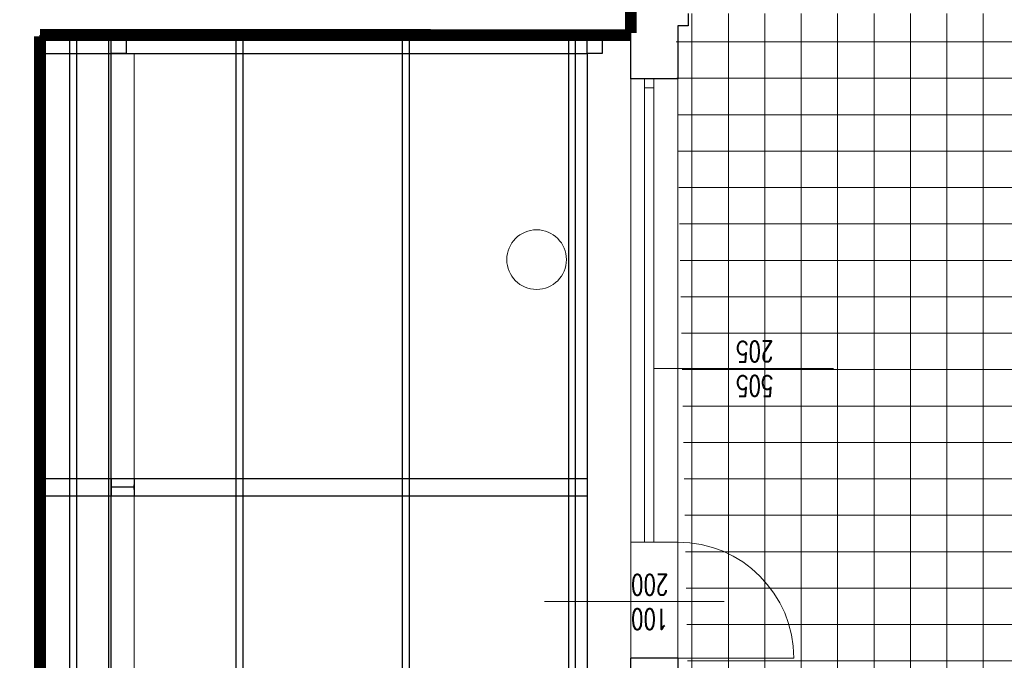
# Model space of a CAD drawing. Header units: millimetres. Extents: x -2948 to 78628, y 64669 to 215420.
# Tile 246 of 256: x 54513 to 55371, y 159360 to 159918. Entities that reach past the tile are written whole.
import ezdxf

# ---------------------------------------------------------------- set-up
doc = ezdxf.new("R2010")
doc.units = ezdxf.units.MM
doc.linetypes.add('B0301', pattern=[25, 12.5, -6.25, 0, -6.25])
doc.linetypes.add('HIDDEN', pattern=[9.525, 6.35, -3.175])
for name, color, linetype, lineweight in [('1_OPIS_OKNA', 60, 'Continuous', 13), ('NOWE SCIANY', 3, 'Continuous', 13), ('OPIS', 2, 'Continuous', 13), ('POMOC', 1, 'Continuous', 13), ('STOLARKA', 3, 'Continuous', 13), ('WENTYLACJA', 21, 'Continuous', 9), ('WYMIAR', 5, 'Continuous', 13), ('ŚCIANY', 7, 'Continuous', 30)]:
    doc.layers.add(name, color=color, linetype=linetype, lineweight=lineweight)
for name, color, linetype in [('_POMOCNICZE', 252, 'Continuous'), ('C--L99b', 1, 'Continuous'), ('KONSTR.STALOWA', 42, 'Continuous')]:
    doc.layers.add(name, color=color, linetype=linetype)
doc.styles.add('style2', font='romans.shx', dxfattribs={"width": 0.7})
doc.dimstyles.new('100', dxfattribs={"dimscale": 80, "dimtxt": 0.2, "dimasz": 0.2, "dimexe": 1.25, "dimexo": 0.625, "dimgap": 0.05, "dimtad": 1, "dimdec": 0, "dimdsep": 46, "dimlunit": 6, "dimtxsty": 'style2', "dimblk1": 'TICK', "dimblk2": 'TICK', "dimsah": 1, "dimcen": 0.2, "dimse1": 1, "dimse2": 1, "dimclrd": 256, "dimclrt": 2, "dimadec": 0, "dimazin": 0, "dimtfac": 1, "dimtdec": 0, "dimtix": 1, "dimtmove": 1, "dimatfit": 0, "dimldrblk": 'DOTSMALL', "dimfxl": 1, "dimtolj": 1, "dimtzin": 0, "dimarcsym": 0})

# ---------------------------------------------------------------- blocks, each defined once
blk = doc.blocks.new('TICK')
at = {"color": 5}
for p, q in [((0, -0.75), (0, 0.75)), ((-1, 0), (1, 0))]:
    blk.add_line(p, q, dxfattribs=at)
at = {"const_width": 0.1}
blk.add_lwpolyline([(-0.354, -0.354), (0.354, 0.354)], dxfattribs=at)
blk = doc.blocks.new('*D1824')
at = {"layer": 'Defpoints', "color": 0, "ltscale": 2, "transparency": 16777216}
for p in [(54986.77, 159866.62), (54327.21, 159361.62), (54981.25, 159361.62)]:
    blk.add_point(p, dxfattribs=at)
at = {"layer": 'WYMIAR', "lineweight": -2, "ltscale": 2, "transparency": 16777216}
blk.add_line((54327.21, 159850.62), (54327.21, 159377.62), dxfattribs=at)
at = {"layer": 'WYMIAR', "lineweight": -2, "ltscale": 2, "transparency": 16777216, "xscale": 16, "yscale": 16, "zscale": 16}
for p, rotation in [((54327.21, 159866.62), 90), ((54327.21, 159361.62), 270)]:
    blk.add_blockref('TICK', p, dxfattribs=dict(at, rotation=rotation))
at = {"layer": 'WYMIAR', "color": 2, "ltscale": 2, "transparency": 16777216, "insert": (54315.21, 159614.12), "char_height": 16, "attachment_point": 5, "rotation": 90, "style": 'style2'}
blk.add_mtext('\\A1;505', dxfattribs=at)
blk = doc.blocks.new('_DotSmall')
at = {"layer": 'OPIS', "color": 0, "const_width": 0.5}
blk.add_lwpolyline([(-0.0625, 0, 1), (0.0625, 0, 1)], format="xyb", close=True, dxfattribs=at)
blk = doc.blocks.new('*D1890')
at = {"layer": 'Defpoints', "color": 0, "ltscale": 2, "transparency": 16777216}
for p in [(54287.99, 162958.62), (55029.97, 162958.62), (55030.01, 153291.62)]:
    blk.add_point(p, dxfattribs=at)
at = {"layer": 'WYMIAR', "lineweight": -2, "ltscale": 2, "transparency": 16777216}
blk.add_line((54288.03, 153307.62), (54287.99, 162942.62), dxfattribs=at)
at = {"layer": 'WYMIAR', "lineweight": -2, "ltscale": 2, "transparency": 16777216, "xscale": 16, "yscale": 16, "zscale": 16}
for p, rotation in [((54287.99, 162958.62), 90.00020786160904), ((54288.03, 153291.62), 270.0002078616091)]:
    blk.add_blockref('TICK', p, dxfattribs=dict(at, rotation=rotation))
at = {"layer": 'WYMIAR', "color": 2, "ltscale": 2, "transparency": 16777216, "insert": (54275.53, 158125.12), "char_height": 16, "attachment_point": 5, "rotation": 90.00021, "style": 'style2'}
blk.add_mtext('\\A1;9\xa0667', dxfattribs=at)
blk = doc.blocks.new('*D1939')
at = {"layer": 'Defpoints', "color": 0, "ltscale": 2, "transparency": 16777216}
for p in [(54359.15, 159923.62), (55095.96, 159923.62), (55086.99, 159321.62)]:
    blk.add_point(p, dxfattribs=at)
at = {"layer": 'WYMIAR', "lineweight": -2, "ltscale": 2, "transparency": 16777216}
blk.add_line((54359.15, 159337.62), (54359.15, 159907.62), dxfattribs=at)
at = {"layer": 'WYMIAR', "lineweight": -2, "ltscale": 2, "transparency": 16777216, "xscale": 16, "yscale": 16, "zscale": 16}
for p, rotation in [((54359.15, 159923.62), 90), ((54359.15, 159321.62), 270)]:
    blk.add_blockref('TICK', p, dxfattribs=dict(at, rotation=rotation))
at = {"layer": 'WYMIAR', "color": 2, "ltscale": 2, "transparency": 16777216, "insert": (54347.15, 159622.62), "char_height": 16, "attachment_point": 5, "rotation": 90, "style": 'style2'}
blk.add_mtext('\\A1;602', dxfattribs=at)
blk = doc.blocks.new('*D1940')
at = {"layer": 'Defpoints', "color": 0, "ltscale": 2, "transparency": 16777216}
for p in [(54359.15, 159953.62), (55086.96, 159953.62), (55095.96, 159923.62)]:
    blk.add_point(p, dxfattribs=at)
at = {"layer": 'WYMIAR', "lineweight": -2, "ltscale": 2, "transparency": 16777216}
for p, q in [((54359.15, 159969.62), (54359.15, 159985.62)), ((54359.15, 159923.62), (54359.15, 159953.62)), ((54359.15, 159907.62), (54359.15, 159891.62))]:
    blk.add_line(p, q, dxfattribs=at)
at = {"layer": 'WYMIAR', "lineweight": -2, "ltscale": 2, "transparency": 16777216, "xscale": 16, "yscale": 16, "zscale": 16}
for p, rotation in [((54359.15, 159953.62), 270), ((54359.15, 159923.62), 90)]:
    blk.add_blockref('TICK', p, dxfattribs=dict(at, rotation=rotation))
at = {"layer": 'WYMIAR', "color": 2, "ltscale": 2, "transparency": 16777216, "insert": (54347.15, 159938.62), "char_height": 16, "attachment_point": 5, "rotation": 90, "style": 'style2'}
blk.add_mtext('\\A1;30', dxfattribs=at)

msp = doc.modelspace()

# ---------------------------------------------------------------- hatches: boundary and pattern name
at = {"layer": '_POMOCNICZE', "lineweight": 13, "true_color": 0x139b48, "extrusion": (-8.85905e-08, -2.09366e-08, 1)}
h = msp.add_hatch(dxfattribs=at)
h.set_pattern_fill('ANSI37', color=114, scale=10, angle=135)
h.set_pattern_definition([(270, (659746.15, 586523.536), (31.75, -6e-14), []), (360, (659746.15, 586523.536), (6e-14, 31.75), [])])
h.paths.add_polyline_path([(56247.96, 159923.62), (55085.09, 159923.62), (55095.96, 159321.6), (56247.96, 159323.18)])

# ---------------------------------------------------------------- linework, layer by layer
at = {"layer": '1_OPIS_OKNA'}
msp.add_line((55222.53, 159614.12), (55065.96, 159614.12), dxfattribs=at)
at = {"layer": 'C--L99b', "color": 12, "linetype": 'B0301', "true_color": 0xdb0000, "const_width": 10.37}
for points in [[(55045.96, 162958.62), (55045.96, 159906.62)], [(54530.97, 159904.78), (55045.96, 159904.62)], [(54530.97, 159903.54), (54530.96, 158758.62)]]:
    msp.add_lwpolyline(points, dxfattribs=at)
at = {"layer": 'KONSTR.STALOWA', "ltscale": 2}
for p, q in [((54530.96, 159904.62), (55045.96, 159904.62)), ((54530.96, 159888.62), (54530.97, 159903.54)), ((54556.96, 158758.62), (54556.96, 159904.62)), ((54562.96, 158758.62), (54562.96, 159904.62)), ((54590.96, 158758.62), (54590.96, 159906.62)), ((54590.96, 159906.62), (55045.96, 159906.62)), ((54592.96, 158758.62), (54592.96, 159904.62)), ((54701.96, 158758.62), (54701.96, 159904.62)), ((54707.96, 158758.62), (54707.96, 159904.62)), ((54846.96, 158758.62), (54846.96, 159904.62)), ((54852.96, 158758.62), (54852.96, 159904.62)), ((54991.79, 158758.59), (54991.79, 159904.59)), ((54997.79, 158758.59), (54997.79, 159904.59)), ((54530.96, 159888.62), (55007.96, 159888.62)), ((55007.96, 159888.62), (55007.96, 159350.62)), ((54530.96, 159518.08), (55007.96, 159518.08)), ((54530.96, 159503.16), (54530.97, 159518.08)), ((54530.96, 159503.16), (55007.96, 159503.16))]:
    msp.add_line(p, q, dxfattribs=at)
at = {"layer": 'KONSTR.STALOWA', "linetype": 'HIDDEN', "ltscale": 2}
msp.add_line((54530.96, 158756.62), (54530.96, 159904.62), dxfattribs=at)
at = {"layer": 'KONSTR.STALOWA', "lineweight": 30, "ltscale": 2}
for p, q in [((54592.96, 159518.08), (54592.96, 159503.16)), ((54612.96, 159518.08), (54612.96, 159503.16)), ((54612.96, 159510.62), (54592.96, 159510.62)), ((54612.96, 159508.62), (54612.96, 159512.62))]:
    msp.add_line(p, q, dxfattribs=at)
for points in [[(54592.96, 159888.62), (54592.96, 159904.62), (54605.96, 159904.62), (54605.96, 159888.62)], [(55007.96, 159888.62), (55007.96, 159904.62), (55020.96, 159904.62), (55020.96, 159888.62)]]:
    msp.add_lwpolyline(points, close=True, dxfattribs=at)
at = {"layer": 'NOWE SCIANY'}
msp.add_lwpolyline([(55086.96, 159361.62), (55086.96, 159462.62), (55045.96, 159462.62), (55045.96, 159361.62)], dxfattribs=at)
at = {"layer": 'POMOC'}
for p, q in [((54612.96, 158774.62), (54612.96, 159888.62)), ((55045.96, 159462.62), (55045.96, 159866.62)), ((55086.96, 159866.62), (55086.96, 159462.62)), ((55127.17, 159410.83), (54970.6, 159410.83)), ((55127.17, 159410.83), (54970.6, 159410.83))]:
    msp.add_line(p, q, dxfattribs=at)
at = {"layer": 'STOLARKA'}
for p, q in [((55057.96, 159462.62), (55057.96, 159866.62)), ((55065.96, 159462.62), (55065.96, 159866.62)), ((55057.96, 159858.62), (55065.96, 159858.62))]:
    msp.add_line(p, q, dxfattribs=at)
at = {"layer": 'STOLARKA', "ltscale": 2}
for p, q in [((55045.96, 159462.62), (55086.96, 159462.62)), ((55045.96, 159462.62), (55086.96, 159462.62)), ((55060.96, 159361.62), (55187.96, 159361.62))]:
    msp.add_line(p, q, dxfattribs=at)
msp.add_arc((55086.96, 159361.62), 101, 0, 90, dxfattribs=at)
at = {"layer": 'WENTYLACJA', "ltscale": 2}
msp.add_circle((54963.79, 159708.93), 26, dxfattribs=at)
at = {"layer": 'ŚCIANY', "ltscale": 2}
for p, q in [((55045.96, 159866.62), (55045.96, 159975.62)), ((55095.96, 159923.62), (55095.96, 159912.62)), ((55086.96, 159912.62), (55086.96, 159866.62)), ((55095.96, 159912.62), (55086.96, 159912.62)), ((55080.96, 159866.62), (55045.96, 159866.62)), ((55086.96, 159866.62), (55045.96, 159866.62)), ((55080.96, 159361.62), (55045.96, 159361.62)), ((55086.96, 159361.62), (55045.96, 159361.62)), ((55045.96, 159286.62), (55045.96, 159361.62)), ((55086.96, 159361.62), (55086.96, 159350.62))]:
    msp.add_line(p, q, dxfattribs=at)

# ---------------------------------------------------------------- texts
at = {"layer": '1_OPIS_OKNA', "ltscale": 0.2, "insert": (55170.09, 159589.83), "char_height": 18, "width": 280.1371, "attachment_point": 1, "rotation": 179.99152, "style": 'style2'}
msp.add_mtext('505\\P205', dxfattribs=at)
at = {"layer": 'OPIS', "linetype": 'Continuous', "ltscale": 0.2, "insert": (55078.55, 159386.54), "char_height": 18, "width": 280.1371, "attachment_point": 1, "rotation": 179.99152, "style": 'style2'}
msp.add_mtext('100\\P200', dxfattribs=at)

# ---------------------------------------------------------------- dimensions: what is measured, and where the dimension line sits
at = {"layer": 'WYMIAR', "ltscale": 2}
dim = msp.add_linear_dim(base=(54287.99, 162958.62), p1=(55030.01, 153291.62), p2=(55029.97, 162958.62), angle=90.00021, dimstyle='100', dxfattribs=at)
dim.commit()
dim.dimension.update_dxf_attribs({"geometry": '*D1890', "text_midpoint": (54287.53, 158125.12), "dimtype": 161})
for base, p1, p2, picture, middle in [((54359.15, 159953.62), (55095.96, 159923.62), (55086.96, 159953.62), '*D1940', (54347.15, 159938.62)), ((54359.15, 159923.62), (55086.99, 159321.62), (55095.96, 159923.62), '*D1939', (54347.15, 159622.62)), ((54327.21, 159361.62), (54986.77, 159866.62), (54981.25, 159361.62), '*D1824', (54315.21, 159614.12))]:
    dim = msp.add_linear_dim(base=base, p1=p1, p2=p2, angle=90, dimstyle='100', dxfattribs=at)
    dim.commit()
    dim.dimension.update_dxf_attribs({"geometry": picture, "text_midpoint": middle})

doc.saveas('drawing.dxf')
